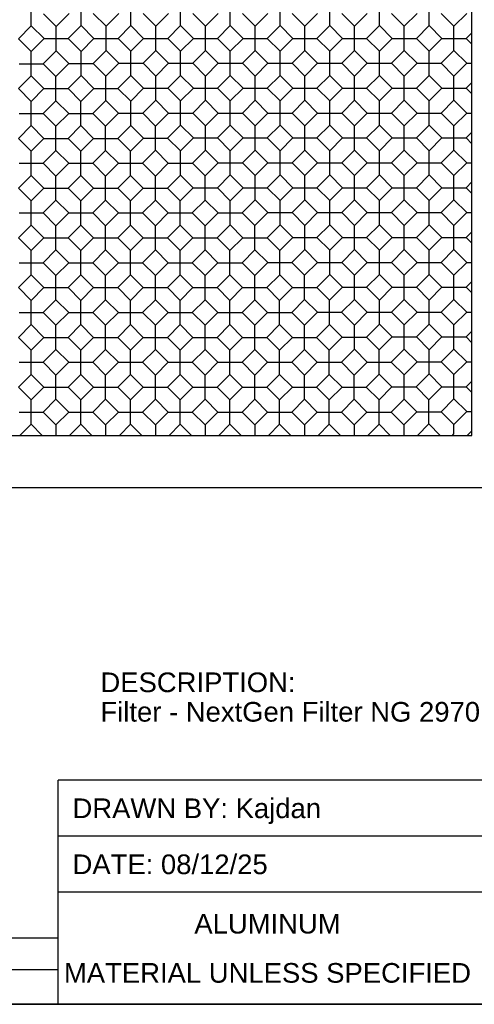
# Model space of a CAD drawing. Header units: inches. Extents: x 0 to 18.3, y 0 to 14.2.
# Tile 9 of 13: x 9.4 to 12.7, y 0 to 7.1. Entities that reach past the tile are written whole.
import ezdxf

# ---------------------------------------------------------------- set-up
doc = ezdxf.new("R2010")
doc.units = ezdxf.units.IN
doc.header["$LTSCALE"] = 1.008333
doc.header["$MEASUREMENT"] = 0
doc.layers.get('0').update_dxf_attribs({"linetype": 'CONTINUOUS'})
doc.styles.get("Standard").update_dxf_attribs({"font": 'arial.ttf'})

msp = doc.modelspace()

# ---------------------------------------------------------------- linework, layer by layer
at = {"color": 7, "linetype": 'Continuous'}
for p, q in [((12.6716, 4.0988), (12.6716, 11.9688)), ((9.4943, 7.0489), (9.4943, 7.2234)), ((9.8542, 7.0503), (9.8542, 7.2248)), ((10.2127, 7.0503), (10.2127, 7.2248)), ((10.5712, 7.0503), (10.5712, 7.2248)), ((10.9297, 7.0503), (10.9297, 7.2248)), ((11.2882, 7.0503), (11.2882, 7.2248)), ((11.6467, 7.0503), (11.6467, 7.2248)), ((12.0052, 7.0503), (12.0052, 7.2248)), ((12.3637, 7.0503), (12.3637, 7.2248)), ((9.6736, 7.0441), (9.5816, 7.1361)), ((9.6736, 7.0441), (9.767, 7.1375)), ((9.9415, 7.1375), (10.0335, 7.0455)), ((10.0335, 7.0455), (10.1255, 7.1375)), ((10.392, 7.0455), (10.3, 7.1375)), ((10.392, 7.0455), (10.484, 7.1375)), ((10.7505, 7.0455), (10.6585, 7.1375)), ((10.7505, 7.0455), (10.8425, 7.1375)), ((11.109, 7.0455), (11.017, 7.1375)), ((11.109, 7.0455), (11.201, 7.1375)), ((11.4675, 7.0455), (11.3755, 7.1375)), ((11.4675, 7.0455), (11.5595, 7.1375)), ((11.826, 7.0455), (11.734, 7.1375)), ((11.826, 7.0455), (11.918, 7.1375)), ((12.1845, 7.0455), (12.0925, 7.1375)), ((12.1845, 7.0455), (12.2765, 7.1375)), ((12.543, 7.0455), (12.451, 7.1375)), ((12.543, 7.0455), (12.635, 7.1375)), ((9.4943, 7.0489), (9.4008, 6.9554)), ((9.5863, 6.9569), (9.4943, 7.0489)), ((9.6736, 6.8696), (9.6736, 7.0441)), ((9.8542, 7.0503), (9.7608, 6.9569)), ((9.8542, 7.0503), (9.9462, 6.9583)), ((10.0335, 6.871), (10.0335, 7.0455)), ((10.2127, 7.0503), (10.1207, 6.9583)), ((10.2127, 7.0503), (10.3047, 6.9583)), ((10.392, 6.871), (10.392, 7.0455)), ((10.5712, 7.0503), (10.4792, 6.9583)), ((10.5712, 7.0503), (10.6632, 6.9583)), ((10.7505, 6.871), (10.7505, 7.0455)), ((10.9297, 7.0503), (10.8377, 6.9583)), ((10.9297, 7.0503), (11.0217, 6.9583)), ((11.109, 6.871), (11.109, 7.0455)), ((11.2882, 7.0503), (11.1962, 6.9583)), ((11.2882, 7.0503), (11.3802, 6.9583)), ((11.4675, 6.871), (11.4675, 7.0455)), ((11.6467, 7.0503), (11.5547, 6.9583)), ((11.6467, 7.0503), (11.7387, 6.9583)), ((11.826, 6.871), (11.826, 7.0455)), ((12.0052, 7.0503), (11.9132, 6.9583)), ((12.0052, 7.0503), (12.0972, 6.9583)), ((12.1845, 6.871), (12.1845, 7.0455)), ((12.3637, 7.0503), (12.2717, 6.9583)), ((12.3637, 7.0503), (12.4557, 6.9583)), ((12.543, 6.871), (12.543, 7.0455)), ((9.4928, 6.8634), (9.4008, 6.9554)), ((9.4928, 6.8634), (9.5863, 6.9569)), ((9.5863, 6.9569), (9.7608, 6.9569)), ((9.8528, 6.8649), (9.7608, 6.9569)), ((9.8528, 6.8649), (9.9462, 6.9583)), ((9.9462, 6.9583), (10.1207, 6.9583)), ((10.1207, 6.9583), (10.2127, 6.8663)), ((10.2127, 6.8663), (10.3047, 6.9583)), ((10.3047, 6.9583), (10.4792, 6.9583)), ((10.5712, 6.8663), (10.4792, 6.9583)), ((10.5712, 6.8663), (10.6632, 6.9583)), ((10.6632, 6.9583), (10.8377, 6.9583)), ((10.9297, 6.8663), (10.8377, 6.9583)), ((10.9297, 6.8663), (11.0217, 6.9583)), ((11.0217, 6.9583), (11.1962, 6.9583)), ((11.2882, 6.8663), (11.1962, 6.9583)), ((11.2882, 6.8663), (11.3802, 6.9583)), ((11.3802, 6.9583), (11.5547, 6.9583)), ((11.6467, 6.8663), (11.5547, 6.9583)), ((11.6467, 6.8663), (11.7387, 6.9583)), ((11.7387, 6.9583), (11.9132, 6.9583)), ((12.0052, 6.8663), (11.9132, 6.9583)), ((12.0052, 6.8663), (12.0972, 6.9583)), ((12.0972, 6.9583), (12.2717, 6.9583)), ((12.3637, 6.8663), (12.2717, 6.9583)), ((12.3637, 6.8663), (12.4557, 6.9583)), ((12.4557, 6.9583), (12.6302, 6.9583)), ((12.6716, 6.9996), (12.6302, 6.9583)), ((12.6716, 6.9169), (12.6302, 6.9583)), ((9.4928, 6.6889), (9.4928, 6.8634)), ((9.6736, 6.8696), (9.5801, 6.7761)), ((9.7656, 6.7776), (9.6736, 6.8696)), ((9.8528, 6.6904), (9.8528, 6.8649)), ((10.0335, 6.871), (9.9401, 6.7776)), ((10.0335, 6.871), (10.1255, 6.779)), ((10.2127, 6.6918), (10.2127, 6.8663)), ((10.392, 6.871), (10.3, 6.779)), ((10.392, 6.871), (10.484, 6.779)), ((10.5712, 6.6918), (10.5712, 6.8663)), ((10.7505, 6.871), (10.6585, 6.779)), ((10.7505, 6.871), (10.8425, 6.779)), ((10.9297, 6.6918), (10.9297, 6.8663)), ((11.109, 6.871), (11.017, 6.779)), ((11.109, 6.871), (11.201, 6.779)), ((11.2882, 6.6918), (11.2882, 6.8663)), ((11.4675, 6.871), (11.3755, 6.779)), ((11.4675, 6.871), (11.5595, 6.779)), ((11.6467, 6.6918), (11.6467, 6.8663)), ((11.826, 6.871), (11.734, 6.779)), ((11.826, 6.871), (11.918, 6.779)), ((12.0052, 6.6918), (12.0052, 6.8663)), ((12.1845, 6.871), (12.0925, 6.779)), ((12.1845, 6.871), (12.2765, 6.779)), ((12.3637, 6.6918), (12.3637, 6.8663)), ((12.543, 6.871), (12.451, 6.779)), ((12.543, 6.871), (12.635, 6.779)), ((9.4056, 6.7761), (9.5801, 6.7761)), ((9.6721, 6.6841), (9.5801, 6.7761)), ((9.6721, 6.6841), (9.7656, 6.7776)), ((9.7656, 6.7776), (9.9401, 6.7776)), ((10.0321, 6.6856), (9.9401, 6.7776)), ((10.0321, 6.6856), (10.1255, 6.779)), ((10.1255, 6.779), (10.3, 6.779)), ((10.392, 6.687), (10.3, 6.779)), ((10.392, 6.687), (10.484, 6.779)), ((10.484, 6.779), (10.6585, 6.779)), ((10.7505, 6.687), (10.6585, 6.779)), ((10.7505, 6.687), (10.8425, 6.779)), ((10.8425, 6.779), (11.017, 6.779)), ((11.109, 6.687), (11.017, 6.779)), ((11.109, 6.687), (11.201, 6.779)), ((11.201, 6.779), (11.3755, 6.779)), ((11.4675, 6.687), (11.3755, 6.779)), ((11.4675, 6.687), (11.5595, 6.779)), ((11.5595, 6.779), (11.734, 6.779)), ((11.826, 6.687), (11.734, 6.779)), ((11.826, 6.687), (11.918, 6.779)), ((11.918, 6.779), (12.0925, 6.779)), ((12.1845, 6.687), (12.0925, 6.779)), ((12.1845, 6.687), (12.2765, 6.779)), ((12.2765, 6.779), (12.451, 6.779)), ((12.543, 6.687), (12.451, 6.779)), ((12.543, 6.687), (12.635, 6.779)), ((12.635, 6.779), (12.6716, 6.779)), ((9.4928, 6.6889), (9.4008, 6.5969)), ((9.5848, 6.5969), (9.4928, 6.6889)), ((9.6721, 6.5096), (9.6721, 6.6841)), ((9.8528, 6.6904), (9.7593, 6.5969)), ((9.9448, 6.5984), (9.8528, 6.6904)), ((10.0321, 6.5111), (10.0321, 6.6856)), ((10.2127, 6.6918), (10.1193, 6.5984)), ((10.2127, 6.6918), (10.3047, 6.5998)), ((10.392, 6.5125), (10.392, 6.687)), ((10.5712, 6.6918), (10.4792, 6.5998)), ((10.5712, 6.6918), (10.6632, 6.5998)), ((10.7505, 6.5125), (10.7505, 6.687)), ((10.9297, 6.6918), (10.8377, 6.5998)), ((10.9297, 6.6918), (11.0217, 6.5998)), ((11.109, 6.5125), (11.109, 6.687)), ((11.2882, 6.6918), (11.1962, 6.5998)), ((11.2882, 6.6918), (11.3802, 6.5998)), ((11.4675, 6.5125), (11.4675, 6.687)), ((11.6467, 6.6918), (11.5547, 6.5998)), ((11.6467, 6.6918), (11.7387, 6.5998)), ((11.826, 6.5125), (11.826, 6.687)), ((12.0052, 6.6918), (11.9132, 6.5998)), ((12.0052, 6.6918), (12.0972, 6.5998)), ((12.1845, 6.5125), (12.1845, 6.687)), ((12.3637, 6.6918), (12.2717, 6.5998)), ((12.3637, 6.6918), (12.4557, 6.5998)), ((12.543, 6.5125), (12.543, 6.687)), ((9.4928, 6.5049), (9.4008, 6.5969)), ((9.5848, 6.5969), (9.4928, 6.5049)), ((9.5848, 6.5969), (9.7593, 6.5969)), ((9.8513, 6.5049), (9.7593, 6.5969)), ((9.8513, 6.5049), (9.9448, 6.5984)), ((9.9448, 6.5984), (10.1193, 6.5984)), ((10.2113, 6.5064), (10.1193, 6.5984)), ((10.2113, 6.5064), (10.3047, 6.5998)), ((10.3047, 6.5998), (10.4792, 6.5998)), ((10.5712, 6.5078), (10.4792, 6.5998)), ((10.5712, 6.5078), (10.6632, 6.5998)), ((10.6632, 6.5998), (10.8377, 6.5998)), ((10.9297, 6.5078), (10.8377, 6.5998)), ((10.9297, 6.5078), (11.0217, 6.5998)), ((11.0217, 6.5998), (11.1962, 6.5998)), ((11.2882, 6.5078), (11.1962, 6.5998)), ((11.2882, 6.5078), (11.3802, 6.5998)), ((11.3802, 6.5998), (11.5547, 6.5998)), ((11.6467, 6.5078), (11.5547, 6.5998)), ((11.6467, 6.5078), (11.7387, 6.5998)), ((11.7387, 6.5998), (11.9132, 6.5998)), ((12.0052, 6.5078), (11.9132, 6.5998)), ((12.0052, 6.5078), (12.0972, 6.5998)), ((12.0972, 6.5998), (12.2717, 6.5998)), ((12.3637, 6.5078), (12.2717, 6.5998)), ((12.3637, 6.5078), (12.4557, 6.5998)), ((12.4557, 6.5998), (12.6302, 6.5998)), ((12.6716, 6.6411), (12.6302, 6.5998)), ((12.6716, 6.5584), (12.6302, 6.5998)), ((9.4928, 6.3304), (9.4928, 6.5049)), ((9.6721, 6.5096), (9.5801, 6.4176)), ((9.7641, 6.4176), (9.6721, 6.5096)), ((9.8513, 6.3304), (9.8513, 6.5049)), ((10.0321, 6.5111), (9.9386, 6.4176)), ((10.1241, 6.4191), (10.0321, 6.5111)), ((10.2113, 6.3319), (10.2113, 6.5064)), ((10.392, 6.5125), (10.2986, 6.4191)), ((10.392, 6.5125), (10.484, 6.4205)), ((10.5712, 6.3333), (10.5712, 6.5078)), ((10.7505, 6.5125), (10.6585, 6.4205)), ((10.7505, 6.5125), (10.8425, 6.4205)), ((10.9297, 6.3333), (10.9297, 6.5078)), ((11.109, 6.5125), (11.017, 6.4205)), ((11.109, 6.5125), (11.201, 6.4205)), ((11.2882, 6.3333), (11.2882, 6.5078)), ((11.4675, 6.5125), (11.3755, 6.4205)), ((11.4675, 6.5125), (11.5595, 6.4205)), ((11.6467, 6.3333), (11.6467, 6.5078)), ((11.826, 6.5125), (11.734, 6.4205)), ((11.826, 6.5125), (11.918, 6.4205)), ((12.0052, 6.3333), (12.0052, 6.5078)), ((12.1845, 6.5125), (12.0925, 6.4205)), ((12.1845, 6.5125), (12.2765, 6.4205)), ((12.3637, 6.3333), (12.3637, 6.5078)), ((12.543, 6.5125), (12.451, 6.4205)), ((12.543, 6.5125), (12.635, 6.4205)), ((9.4056, 6.4176), (9.5801, 6.4176)), ((9.6721, 6.3256), (9.5801, 6.4176)), ((9.7641, 6.4176), (9.6721, 6.3256)), ((9.7641, 6.4176), (9.9386, 6.4176)), ((10.0306, 6.3256), (9.9386, 6.4176)), ((10.0306, 6.3256), (10.1241, 6.4191)), ((10.1241, 6.4191), (10.2986, 6.4191)), ((10.3906, 6.3271), (10.2986, 6.4191)), ((10.3906, 6.3271), (10.484, 6.4205)), ((10.484, 6.4205), (10.6585, 6.4205)), ((10.7505, 6.3285), (10.6585, 6.4205)), ((10.7505, 6.3285), (10.8425, 6.4205)), ((10.8425, 6.4205), (11.017, 6.4205)), ((11.109, 6.3285), (11.017, 6.4205)), ((11.109, 6.3285), (11.201, 6.4205)), ((11.201, 6.4205), (11.3755, 6.4205)), ((11.4675, 6.3285), (11.3755, 6.4205)), ((11.4675, 6.3285), (11.5595, 6.4205)), ((11.5595, 6.4205), (11.734, 6.4205)), ((11.826, 6.3285), (11.734, 6.4205)), ((11.826, 6.3285), (11.918, 6.4205)), ((11.918, 6.4205), (12.0925, 6.4205)), ((12.1845, 6.3285), (12.0925, 6.4205)), ((12.1845, 6.3285), (12.2765, 6.4205)), ((12.2765, 6.4205), (12.451, 6.4205)), ((12.543, 6.3285), (12.451, 6.4205)), ((12.543, 6.3285), (12.635, 6.4205)), ((12.635, 6.4205), (12.6716, 6.4205)), ((9.4928, 6.3304), (9.4008, 6.2384)), ((9.5848, 6.2384), (9.4928, 6.3304)), ((9.6721, 6.1511), (9.6721, 6.3256)), ((9.8513, 6.3304), (9.7593, 6.2384)), ((9.9433, 6.2384), (9.8513, 6.3304)), ((10.0306, 6.1511), (10.0306, 6.3256)), ((10.2113, 6.3319), (10.1178, 6.2384)), ((10.3033, 6.2399), (10.2113, 6.3319)), ((10.3906, 6.1526), (10.3906, 6.3271)), ((10.5712, 6.3333), (10.4778, 6.2399)), ((10.5712, 6.3333), (10.6632, 6.2413)), ((10.7505, 6.154), (10.7505, 6.3285)), ((10.9297, 6.3333), (10.8377, 6.2413)), ((10.9297, 6.3333), (11.0217, 6.2413)), ((11.109, 6.154), (11.109, 6.3285)), ((11.2882, 6.3333), (11.1962, 6.2413)), ((11.2882, 6.3333), (11.3802, 6.2413)), ((11.4675, 6.154), (11.4675, 6.3285)), ((11.6467, 6.3333), (11.5547, 6.2413)), ((11.6467, 6.3333), (11.7387, 6.2413)), ((11.826, 6.154), (11.826, 6.3285)), ((12.0052, 6.3333), (11.9132, 6.2413)), ((12.0052, 6.3333), (12.0972, 6.2413)), ((12.1845, 6.154), (12.1845, 6.3285)), ((12.3637, 6.3333), (12.2717, 6.2413)), ((12.3637, 6.3333), (12.4557, 6.2413)), ((12.543, 6.154), (12.543, 6.3285)), ((12.6716, 6.2826), (12.6302, 6.2413)), ((9.4928, 6.1464), (9.4008, 6.2384)), ((9.5848, 6.2384), (9.4928, 6.1464)), ((9.5848, 6.2384), (9.7593, 6.2384)), ((9.8513, 6.1464), (9.7593, 6.2384)), ((9.9433, 6.2384), (9.8513, 6.1464)), ((9.9433, 6.2384), (10.1178, 6.2384)), ((10.2098, 6.1464), (10.1178, 6.2384)), ((10.2098, 6.1464), (10.3033, 6.2399)), ((10.3033, 6.2399), (10.4778, 6.2399)), ((10.5698, 6.1478), (10.4778, 6.2399)), ((10.5698, 6.1478), (10.6632, 6.2413)), ((10.6632, 6.2413), (10.8377, 6.2413)), ((10.9297, 6.1493), (10.8377, 6.2413)), ((10.9297, 6.1493), (11.0217, 6.2413)), ((11.0217, 6.2413), (11.1962, 6.2413)), ((11.2882, 6.1493), (11.1962, 6.2413)), ((11.2882, 6.1493), (11.3802, 6.2413)), ((11.3802, 6.2413), (11.5547, 6.2413)), ((11.6467, 6.1493), (11.5547, 6.2413)), ((11.6467, 6.1493), (11.7387, 6.2413)), ((11.7387, 6.2413), (11.9132, 6.2413)), ((12.0052, 6.1493), (11.9132, 6.2413)), ((12.0052, 6.1493), (12.0972, 6.2413)), ((12.0972, 6.2413), (12.2717, 6.2413)), ((12.3637, 6.1493), (12.2717, 6.2413)), ((12.3637, 6.1493), (12.4557, 6.2413)), ((12.4557, 6.2413), (12.6302, 6.2413)), ((12.6716, 6.1999), (12.6302, 6.2413)), ((9.4928, 5.9719), (9.4928, 6.1464)), ((9.6721, 6.1511), (9.5801, 6.0591)), ((9.7641, 6.0591), (9.6721, 6.1511)), ((9.8513, 5.9719), (9.8513, 6.1464)), ((10.0306, 6.1511), (9.9386, 6.0591)), ((10.1226, 6.0591), (10.0306, 6.1511)), ((10.2098, 5.9719), (10.2098, 6.1464)), ((10.3906, 6.1526), (10.2971, 6.0591)), ((10.4826, 6.0606), (10.3906, 6.1526)), ((10.5698, 5.9734), (10.5698, 6.1478)), ((10.7505, 6.154), (10.6571, 6.0606)), ((10.7505, 6.154), (10.8425, 6.062)), ((10.9297, 5.9748), (10.9297, 6.1493)), ((11.109, 6.154), (11.017, 6.062)), ((11.109, 6.154), (11.201, 6.062)), ((11.2882, 5.9748), (11.2882, 6.1493)), ((11.4675, 6.154), (11.3755, 6.062)), ((11.4675, 6.154), (11.5595, 6.062)), ((11.6467, 5.9748), (11.6467, 6.1493)), ((11.826, 6.154), (11.734, 6.062)), ((11.826, 6.154), (11.918, 6.062)), ((12.0052, 5.9748), (12.0052, 6.1493)), ((12.1845, 6.154), (12.0925, 6.062)), ((12.1845, 6.154), (12.2765, 6.062)), ((12.3637, 5.9748), (12.3637, 6.1493)), ((12.543, 6.154), (12.451, 6.062)), ((12.543, 6.154), (12.635, 6.062)), ((9.4056, 6.0591), (9.5801, 6.0591)), ((9.6721, 5.9671), (9.5801, 6.0591)), ((9.7641, 6.0591), (9.6721, 5.9671)), ((9.7641, 6.0591), (9.9386, 6.0591)), ((10.0306, 5.9671), (9.9386, 6.0591)), ((10.1226, 6.0591), (10.0306, 5.9671)), ((10.1226, 6.0591), (10.2971, 6.0591)), ((10.3891, 5.9671), (10.2971, 6.0591)), ((10.3891, 5.9671), (10.4826, 6.0606)), ((10.4826, 6.0606), (10.6571, 6.0606)), ((10.7491, 5.9686), (10.6571, 6.0606)), ((10.7491, 5.9686), (10.8425, 6.062)), ((10.8425, 6.062), (11.017, 6.062)), ((11.109, 5.97), (11.017, 6.062)), ((11.109, 5.97), (11.201, 6.062)), ((11.201, 6.062), (11.3755, 6.062)), ((11.4675, 5.97), (11.3755, 6.062)), ((11.4675, 5.97), (11.5595, 6.062)), ((11.5595, 6.062), (11.734, 6.062)), ((11.826, 5.97), (11.734, 6.062)), ((11.826, 5.97), (11.918, 6.062)), ((11.918, 6.062), (12.0925, 6.062)), ((12.1845, 5.97), (12.0925, 6.062)), ((12.1845, 5.97), (12.2765, 6.062)), ((12.2765, 6.062), (12.451, 6.062)), ((12.543, 5.97), (12.451, 6.062)), ((12.543, 5.97), (12.635, 6.062)), ((12.635, 6.062), (12.6716, 6.062)), ((9.4928, 5.9719), (9.4008, 5.8799)), ((9.5848, 5.8799), (9.4928, 5.9719)), ((9.6721, 5.7926), (9.6721, 5.9671)), ((9.8513, 5.9719), (9.7593, 5.8799)), ((9.9433, 5.8799), (9.8513, 5.9719)), ((10.0306, 5.7926), (10.0306, 5.9671)), ((10.2098, 5.9719), (10.1178, 5.8799)), ((10.3018, 5.8799), (10.2098, 5.9719)), ((10.3891, 5.7926), (10.3891, 5.9671)), ((10.5698, 5.9734), (10.4763, 5.8799)), ((10.6618, 5.8813), (10.5698, 5.9734)), ((10.7491, 5.7941), (10.7491, 5.9686)), ((10.9297, 5.9748), (10.8363, 5.8813)), ((10.9297, 5.9748), (11.0217, 5.8828)), ((11.109, 5.7955), (11.109, 5.97)), ((11.2882, 5.9748), (11.1962, 5.8828)), ((11.2882, 5.9748), (11.3802, 5.8828)), ((11.4675, 5.7955), (11.4675, 5.97)), ((11.6467, 5.9748), (11.5547, 5.8828)), ((11.6467, 5.9748), (11.7387, 5.8828)), ((11.826, 5.7955), (11.826, 5.97)), ((12.0052, 5.9748), (11.9132, 5.8828)), ((12.0052, 5.9748), (12.0972, 5.8828)), ((12.1845, 5.7955), (12.1845, 5.97)), ((12.3637, 5.9748), (12.2717, 5.8828)), ((12.3637, 5.9748), (12.4557, 5.8828)), ((12.543, 5.7955), (12.543, 5.97)), ((12.6716, 5.9241), (12.6302, 5.8828)), ((9.4928, 5.7879), (9.4008, 5.8799)), ((9.5848, 5.8799), (9.4928, 5.7879)), ((9.5848, 5.8799), (9.7593, 5.8799)), ((9.8513, 5.7879), (9.7593, 5.8799)), ((9.9433, 5.8799), (9.8513, 5.7879)), ((9.9433, 5.8799), (10.1178, 5.8799)), ((10.2098, 5.7879), (10.1178, 5.8799)), ((10.3018, 5.8799), (10.2098, 5.7879)), ((10.3018, 5.8799), (10.4763, 5.8799)), ((10.5683, 5.7879), (10.4763, 5.8799)), ((10.5683, 5.7879), (10.6618, 5.8813)), ((10.6618, 5.8813), (10.8363, 5.8813)), ((10.9283, 5.7893), (10.8363, 5.8813)), ((10.9283, 5.7893), (11.0217, 5.8828)), ((11.0217, 5.8828), (11.1962, 5.8828)), ((11.2882, 5.7908), (11.1962, 5.8828)), ((11.2882, 5.7908), (11.3802, 5.8828)), ((11.3802, 5.8828), (11.5547, 5.8828)), ((11.6467, 5.7908), (11.5547, 5.8828)), ((11.6467, 5.7908), (11.7387, 5.8828)), ((11.7387, 5.8828), (11.9132, 5.8828)), ((12.0052, 5.7908), (11.9132, 5.8828)), ((12.0052, 5.7908), (12.0972, 5.8828)), ((12.0972, 5.8828), (12.2717, 5.8828)), ((12.3637, 5.7908), (12.2717, 5.8828)), ((12.3637, 5.7908), (12.4557, 5.8828)), ((12.4557, 5.8828), (12.6302, 5.8828)), ((12.6716, 5.8414), (12.6302, 5.8828)), ((9.4928, 5.6134), (9.4928, 5.7879)), ((9.6721, 5.7926), (9.5801, 5.7006)), ((9.7641, 5.7006), (9.6721, 5.7926)), ((9.8513, 5.6134), (9.8513, 5.7879)), ((10.0306, 5.7926), (9.9386, 5.7006)), ((10.1226, 5.7006), (10.0306, 5.7926)), ((10.2098, 5.6134), (10.2098, 5.7879)), ((10.3891, 5.7926), (10.2971, 5.7006)), ((10.4811, 5.7006), (10.3891, 5.7926)), ((10.5683, 5.6134), (10.5683, 5.7879)), ((10.7491, 5.7941), (10.6556, 5.7006)), ((10.8411, 5.7021), (10.7491, 5.7941)), ((10.9283, 5.6148), (10.9283, 5.7893)), ((11.109, 5.7955), (11.0156, 5.7021)), ((11.109, 5.7955), (11.201, 5.7035)), ((11.2882, 5.6163), (11.2882, 5.7908)), ((11.4675, 5.7955), (11.3755, 5.7035)), ((11.4675, 5.7955), (11.5595, 5.7035)), ((11.6467, 5.6163), (11.6467, 5.7908)), ((11.826, 5.7955), (11.734, 5.7035)), ((11.826, 5.7955), (11.918, 5.7035)), ((12.0052, 5.6163), (12.0052, 5.7908)), ((12.1845, 5.7955), (12.0925, 5.7035)), ((12.1845, 5.7955), (12.2765, 5.7035)), ((12.3637, 5.6163), (12.3637, 5.7908)), ((12.543, 5.7955), (12.451, 5.7035)), ((12.543, 5.7955), (12.635, 5.7035)), ((9.4056, 5.7006), (9.5801, 5.7006)), ((9.6721, 5.6086), (9.5801, 5.7006)), ((9.7641, 5.7006), (9.6721, 5.6086)), ((9.7641, 5.7006), (9.9386, 5.7006)), ((10.0306, 5.6086), (9.9386, 5.7006)), ((10.1226, 5.7006), (10.0306, 5.6086)), ((10.1226, 5.7006), (10.2971, 5.7006)), ((10.3891, 5.6086), (10.2971, 5.7006)), ((10.4811, 5.7006), (10.3891, 5.6086)), ((10.4811, 5.7006), (10.6556, 5.7006)), ((10.7476, 5.6086), (10.6556, 5.7006)), ((10.7476, 5.6086), (10.8411, 5.7021)), ((10.8411, 5.7021), (11.0156, 5.7021)), ((11.1076, 5.6101), (11.0156, 5.7021)), ((11.1076, 5.6101), (11.201, 5.7035)), ((11.201, 5.7035), (11.3755, 5.7035)), ((11.4675, 5.6115), (11.3755, 5.7035)), ((11.4675, 5.6115), (11.5595, 5.7035)), ((11.5595, 5.7035), (11.734, 5.7035)), ((11.826, 5.6115), (11.734, 5.7035)), ((11.826, 5.6115), (11.918, 5.7035)), ((11.918, 5.7035), (12.0925, 5.7035)), ((12.1845, 5.6115), (12.0925, 5.7035)), ((12.1845, 5.6115), (12.2765, 5.7035)), ((12.2765, 5.7035), (12.451, 5.7035)), ((12.543, 5.6115), (12.451, 5.7035)), ((12.543, 5.6115), (12.635, 5.7035)), ((12.635, 5.7035), (12.6716, 5.7035)), ((9.4928, 5.6134), (9.4008, 5.5214)), ((9.5848, 5.5214), (9.4928, 5.6134)), ((9.6721, 5.4341), (9.6721, 5.6086)), ((9.8513, 5.6134), (9.7593, 5.5214)), ((9.9433, 5.5214), (9.8513, 5.6134)), ((10.0306, 5.4341), (10.0306, 5.6086)), ((10.2098, 5.6134), (10.1178, 5.5214)), ((10.3018, 5.5214), (10.2098, 5.6134)), ((10.3891, 5.4341), (10.3891, 5.6086)), ((10.5683, 5.6134), (10.4763, 5.5214)), ((10.6603, 5.5214), (10.5683, 5.6134)), ((10.7476, 5.4341), (10.7476, 5.6086)), ((10.9283, 5.6148), (10.8348, 5.5214)), ((11.0203, 5.5228), (10.9283, 5.6148)), ((11.1076, 5.4356), (11.1076, 5.6101)), ((11.2882, 5.6163), (11.1948, 5.5228)), ((11.2882, 5.6163), (11.3802, 5.5243)), ((11.4675, 5.437), (11.4675, 5.6115)), ((11.6467, 5.6163), (11.5547, 5.5243)), ((11.6467, 5.6163), (11.7387, 5.5243)), ((11.826, 5.437), (11.826, 5.6115)), ((12.0052, 5.6163), (11.9132, 5.5243)), ((12.0052, 5.6163), (12.0972, 5.5243)), ((12.1845, 5.437), (12.1845, 5.6115)), ((12.3637, 5.6163), (12.2717, 5.5243)), ((12.3637, 5.6163), (12.4557, 5.5243)), ((12.543, 5.437), (12.543, 5.6115)), ((12.6716, 5.5656), (12.6302, 5.5243)), ((9.4928, 5.4294), (9.4008, 5.5214)), ((9.5848, 5.5214), (9.4928, 5.4294)), ((9.5848, 5.5214), (9.7593, 5.5214)), ((9.8513, 5.4294), (9.7593, 5.5214)), ((9.9433, 5.5214), (9.8513, 5.4294)), ((9.9433, 5.5214), (10.1178, 5.5214)), ((10.2098, 5.4294), (10.1178, 5.5214)), ((10.3018, 5.5214), (10.2098, 5.4294)), ((10.3018, 5.5214), (10.4763, 5.5214)), ((10.5683, 5.4294), (10.4763, 5.5214)), ((10.6603, 5.5214), (10.5683, 5.4294)), ((10.6603, 5.5214), (10.8348, 5.5214)), ((10.9268, 5.4294), (10.8348, 5.5214)), ((10.9268, 5.4294), (11.0203, 5.5228)), ((11.0203, 5.5228), (11.1948, 5.5228)), ((11.2868, 5.4308), (11.1948, 5.5228)), ((11.2868, 5.4308), (11.3802, 5.5243)), ((11.3802, 5.5243), (11.5547, 5.5243)), ((11.6467, 5.4323), (11.5547, 5.5243)), ((11.6467, 5.4323), (11.7387, 5.5243)), ((11.7387, 5.5243), (11.9132, 5.5243)), ((12.0052, 5.4323), (11.9132, 5.5243)), ((12.0052, 5.4323), (12.0972, 5.5243)), ((12.0972, 5.5243), (12.2717, 5.5243)), ((12.3637, 5.4323), (12.2717, 5.5243)), ((12.3637, 5.4323), (12.4557, 5.5243)), ((12.4557, 5.5243), (12.6302, 5.5243)), ((12.6716, 5.4829), (12.6302, 5.5243)), ((9.4928, 5.2549), (9.4928, 5.4294)), ((9.6721, 5.4341), (9.5801, 5.3421)), ((9.7641, 5.3421), (9.6721, 5.4341)), ((9.8513, 5.2549), (9.8513, 5.4294)), ((10.0306, 5.4341), (9.9386, 5.3421)), ((10.1226, 5.3421), (10.0306, 5.4341)), ((10.2098, 5.2549), (10.2098, 5.4294)), ((10.3891, 5.4341), (10.2971, 5.3421)), ((10.4811, 5.3421), (10.3891, 5.4341)), ((10.5683, 5.2549), (10.5683, 5.4294)), ((10.7476, 5.4341), (10.6556, 5.3421)), ((10.8396, 5.3421), (10.7476, 5.4341)), ((10.9268, 5.2549), (10.9268, 5.4294)), ((11.1076, 5.4356), (11.0141, 5.3421)), ((11.1996, 5.3436), (11.1076, 5.4356)), ((11.2868, 5.2563), (11.2868, 5.4308)), ((11.4675, 5.437), (11.3741, 5.3436)), ((11.4675, 5.437), (11.5595, 5.345)), ((11.6467, 5.2578), (11.6467, 5.4323)), ((11.826, 5.437), (11.734, 5.345)), ((11.826, 5.437), (11.918, 5.345)), ((12.0052, 5.2578), (12.0052, 5.4323)), ((12.1845, 5.437), (12.0925, 5.345)), ((12.1845, 5.437), (12.2765, 5.345)), ((12.3637, 5.2578), (12.3637, 5.4323)), ((12.543, 5.437), (12.451, 5.345)), ((12.543, 5.437), (12.635, 5.345)), ((9.4056, 5.3421), (9.5801, 5.3421)), ((9.6721, 5.2501), (9.5801, 5.3421)), ((9.7641, 5.3421), (9.6721, 5.2501)), ((9.7641, 5.3421), (9.9386, 5.3421)), ((10.0306, 5.2501), (9.9386, 5.3421)), ((10.1226, 5.3421), (10.0306, 5.2501)), ((10.1226, 5.3421), (10.2971, 5.3421)), ((10.3891, 5.2501), (10.2971, 5.3421)), ((10.4811, 5.3421), (10.3891, 5.2501)), ((10.4811, 5.3421), (10.6556, 5.3421)), ((10.7476, 5.2501), (10.6556, 5.3421)), ((10.8396, 5.3421), (10.7476, 5.2501)), ((10.8396, 5.3421), (11.0141, 5.3421)), ((11.1061, 5.2501), (11.0141, 5.3421)), ((11.1061, 5.2501), (11.1996, 5.3436)), ((11.1996, 5.3436), (11.3741, 5.3436)), ((11.4661, 5.2516), (11.3741, 5.3436)), ((11.4661, 5.2516), (11.5595, 5.345)), ((11.5595, 5.345), (11.734, 5.345)), ((11.826, 5.253), (11.734, 5.345)), ((11.826, 5.253), (11.918, 5.345)), ((11.918, 5.345), (12.0925, 5.345)), ((12.1845, 5.253), (12.0925, 5.345)), ((12.1845, 5.253), (12.2765, 5.345)), ((12.2765, 5.345), (12.451, 5.345)), ((12.543, 5.253), (12.451, 5.345)), ((12.543, 5.253), (12.635, 5.345)), ((12.635, 5.345), (12.6716, 5.345)), ((9.4928, 5.2549), (9.4008, 5.1629)), ((9.5848, 5.1629), (9.4928, 5.2549)), ((9.6721, 5.0756), (9.6721, 5.2501)), ((9.8513, 5.2549), (9.7593, 5.1629)), ((9.9433, 5.1629), (9.8513, 5.2549)), ((10.0306, 5.0756), (10.0306, 5.2501)), ((10.2098, 5.2549), (10.1178, 5.1629)), ((10.3018, 5.1629), (10.2098, 5.2549)), ((10.3891, 5.0756), (10.3891, 5.2501)), ((10.5683, 5.2549), (10.4763, 5.1629)), ((10.6603, 5.1629), (10.5683, 5.2549)), ((10.7476, 5.0756), (10.7476, 5.2501)), ((10.9268, 5.2549), (10.8348, 5.1629)), ((11.0188, 5.1629), (10.9268, 5.2549)), ((11.1061, 5.0756), (11.1061, 5.2501)), ((11.2868, 5.2563), (11.1933, 5.1629)), ((11.3788, 5.1643), (11.2868, 5.2563)), ((11.4661, 5.0771), (11.4661, 5.2516)), ((11.6467, 5.2578), (11.5533, 5.1643)), ((11.6467, 5.2578), (11.7387, 5.1658)), ((11.826, 5.0785), (11.826, 5.253)), ((12.0052, 5.2578), (11.9132, 5.1658)), ((12.0052, 5.2578), (12.0972, 5.1658)), ((12.1845, 5.0785), (12.1845, 5.253)), ((12.3637, 5.2578), (12.2717, 5.1658)), ((12.3637, 5.2578), (12.4557, 5.1658)), ((12.543, 5.0785), (12.543, 5.253)), ((12.6716, 5.2071), (12.6302, 5.1658)), ((9.4928, 5.0709), (9.4008, 5.1629)), ((9.5848, 5.1629), (9.4928, 5.0709)), ((9.5848, 5.1629), (9.7593, 5.1629)), ((9.8513, 5.0709), (9.7593, 5.1629)), ((9.9433, 5.1629), (9.8513, 5.0709)), ((9.9433, 5.1629), (10.1178, 5.1629)), ((10.2098, 5.0709), (10.1178, 5.1629)), ((10.3018, 5.1629), (10.2098, 5.0709)), ((10.3018, 5.1629), (10.4763, 5.1629)), ((10.5683, 5.0709), (10.4763, 5.1629)), ((10.6603, 5.1629), (10.5683, 5.0709)), ((10.6603, 5.1629), (10.8348, 5.1629)), ((10.9268, 5.0709), (10.8348, 5.1629)), ((11.0188, 5.1629), (10.9268, 5.0709)), ((11.0188, 5.1629), (11.1933, 5.1629)), ((11.2853, 5.0709), (11.1933, 5.1629)), ((11.2853, 5.0709), (11.3788, 5.1643)), ((11.3788, 5.1643), (11.5533, 5.1643)), ((11.6453, 5.0723), (11.5533, 5.1643)), ((11.6453, 5.0723), (11.7387, 5.1658)), ((11.7387, 5.1658), (11.9132, 5.1658)), ((12.0052, 5.0738), (11.9132, 5.1658)), ((12.0052, 5.0738), (12.0972, 5.1658)), ((12.0972, 5.1658), (12.2717, 5.1658)), ((12.3637, 5.0738), (12.2717, 5.1658)), ((12.3637, 5.0738), (12.4557, 5.1658)), ((12.4557, 5.1658), (12.6302, 5.1658)), ((12.6716, 5.1244), (12.6302, 5.1658)), ((9.4928, 4.8964), (9.4928, 5.0709)), ((9.6721, 5.0756), (9.5801, 4.9836)), ((9.7641, 4.9836), (9.6721, 5.0756)), ((9.8513, 4.8964), (9.8513, 5.0709)), ((10.0306, 5.0756), (9.9386, 4.9836)), ((10.1226, 4.9836), (10.0306, 5.0756)), ((10.2098, 4.8964), (10.2098, 5.0709)), ((10.3891, 5.0756), (10.2971, 4.9836)), ((10.4811, 4.9836), (10.3891, 5.0756)), ((10.5683, 4.8964), (10.5683, 5.0709)), ((10.7476, 5.0756), (10.6556, 4.9836)), ((10.8396, 4.9836), (10.7476, 5.0756)), ((10.9268, 4.8964), (10.9268, 5.0709)), ((11.1061, 5.0756), (11.0141, 4.9836)), ((11.1981, 4.9836), (11.1061, 5.0756)), ((11.2853, 4.8964), (11.2853, 5.0709)), ((11.4661, 5.0771), (11.3726, 4.9836)), ((11.5581, 4.9851), (11.4661, 5.0771)), ((11.6453, 4.8978), (11.6453, 5.0723)), ((11.826, 5.0785), (11.7326, 4.9851)), ((11.826, 5.0785), (11.918, 4.9865)), ((12.0052, 4.8993), (12.0052, 5.0738)), ((12.1845, 5.0785), (12.0925, 4.9865)), ((12.1845, 5.0785), (12.2765, 4.9865)), ((12.3637, 4.8993), (12.3637, 5.0738)), ((12.543, 5.0785), (12.451, 4.9865)), ((12.543, 5.0785), (12.635, 4.9865)), ((9.4056, 4.9836), (9.5801, 4.9836)), ((9.6721, 4.8916), (9.5801, 4.9836)), ((9.7641, 4.9836), (9.6721, 4.8916)), ((9.7641, 4.9836), (9.9386, 4.9836)), ((10.0306, 4.8916), (9.9386, 4.9836)), ((10.1226, 4.9836), (10.0306, 4.8916)), ((10.1226, 4.9836), (10.2971, 4.9836)), ((10.3891, 4.8916), (10.2971, 4.9836)), ((10.4811, 4.9836), (10.3891, 4.8916)), ((10.4811, 4.9836), (10.6556, 4.9836)), ((10.7476, 4.8916), (10.6556, 4.9836)), ((10.8396, 4.9836), (10.7476, 4.8916)), ((10.8396, 4.9836), (11.0141, 4.9836)), ((11.1061, 4.8916), (11.0141, 4.9836)), ((11.1981, 4.9836), (11.1061, 4.8916)), ((11.1981, 4.9836), (11.3726, 4.9836)), ((11.4646, 4.8916), (11.3726, 4.9836)), ((11.4646, 4.8916), (11.5581, 4.9851)), ((11.5581, 4.9851), (11.7326, 4.9851)), ((11.8246, 4.8931), (11.7326, 4.9851)), ((11.8246, 4.8931), (11.918, 4.9865)), ((11.918, 4.9865), (12.0925, 4.9865)), ((12.1845, 4.8945), (12.0925, 4.9865)), ((12.1845, 4.8945), (12.2765, 4.9865)), ((12.2765, 4.9865), (12.451, 4.9865)), ((12.543, 4.8945), (12.451, 4.9865)), ((12.543, 4.8945), (12.635, 4.9865)), ((12.635, 4.9865), (12.6716, 4.9865)), ((9.4928, 4.8964), (9.4008, 4.8044)), ((9.5848, 4.8044), (9.4928, 4.8964)), ((9.8513, 4.8964), (9.7593, 4.8044)), ((9.9433, 4.8044), (9.8513, 4.8964)), ((10.2098, 4.8964), (10.1178, 4.8044)), ((10.3018, 4.8044), (10.2098, 4.8964)), ((10.5683, 4.8964), (10.4763, 4.8044)), ((10.6603, 4.8044), (10.5683, 4.8964)), ((10.9268, 4.8964), (10.8348, 4.8044)), ((11.0188, 4.8044), (10.9268, 4.8964)), ((11.2853, 4.8964), (11.1933, 4.8044)), ((11.3774, 4.8044), (11.2853, 4.8964)), ((11.6453, 4.8978), (11.5519, 4.8044)), ((11.7373, 4.8058), (11.6453, 4.8978)), ((12.0052, 4.8993), (11.9118, 4.8058)), ((12.0052, 4.8993), (12.0972, 4.8073)), ((12.1845, 4.72), (12.1845, 4.8945)), ((12.3637, 4.8993), (12.2717, 4.8073)), ((12.3637, 4.8993), (12.4557, 4.8073)), ((12.543, 4.72), (12.543, 4.8945)), ((9.6721, 4.7171), (9.6721, 4.8916)), ((10.0306, 4.7171), (10.0306, 4.8916)), ((10.3891, 4.7171), (10.3891, 4.8916)), ((10.7476, 4.7171), (10.7476, 4.8916)), ((11.1061, 4.7171), (11.1061, 4.8916)), ((11.4646, 4.7171), (11.4646, 4.8916)), ((11.8246, 4.7186), (11.8246, 4.8931)), ((12.6716, 4.8486), (12.6302, 4.8073)), ((9.4928, 4.7124), (9.4008, 4.8044)), ((9.5848, 4.8044), (9.4928, 4.7124)), ((9.5848, 4.8044), (9.7593, 4.8044)), ((9.8513, 4.7124), (9.7593, 4.8044)), ((9.9433, 4.8044), (9.8513, 4.7124)), ((9.9433, 4.8044), (10.1178, 4.8044)), ((10.2098, 4.7124), (10.1178, 4.8044)), ((10.3018, 4.8044), (10.2098, 4.7124)), ((10.3018, 4.8044), (10.4763, 4.8044)), ((10.5683, 4.7124), (10.4763, 4.8044)), ((10.6603, 4.8044), (10.5683, 4.7124)), ((10.6603, 4.8044), (10.8348, 4.8044)), ((10.9268, 4.7124), (10.8348, 4.8044)), ((11.0188, 4.8044), (10.9268, 4.7124)), ((11.0188, 4.8044), (11.1933, 4.8044)), ((11.2853, 4.7124), (11.1933, 4.8044)), ((11.3774, 4.8044), (11.2853, 4.7124)), ((11.3774, 4.8044), (11.5519, 4.8044)), ((11.6439, 4.7124), (11.5519, 4.8044)), ((11.6439, 4.7124), (11.7373, 4.8058)), ((11.7373, 4.8058), (11.9118, 4.8058)), ((12.0038, 4.7138), (11.9118, 4.8058)), ((12.0038, 4.7138), (12.0972, 4.8073)), ((12.0972, 4.8073), (12.2717, 4.8073)), ((12.3637, 4.7153), (12.2717, 4.8073)), ((12.3637, 4.7153), (12.4557, 4.8073)), ((12.4557, 4.8073), (12.6302, 4.8073)), ((12.6716, 4.7659), (12.6302, 4.8073)), ((9.4928, 4.5379), (9.4928, 4.7124)), ((9.6721, 4.7171), (9.5801, 4.6251)), ((9.7641, 4.6251), (9.6721, 4.7171)), ((9.8513, 4.5379), (9.8513, 4.7124)), ((10.0306, 4.7171), (9.9386, 4.6251)), ((10.1226, 4.6251), (10.0306, 4.7171)), ((10.2098, 4.5379), (10.2098, 4.7124)), ((10.3891, 4.7171), (10.2971, 4.6251)), ((10.4811, 4.6251), (10.3891, 4.7171)), ((10.5683, 4.5379), (10.5683, 4.7124)), ((10.7476, 4.7171), (10.6556, 4.6251)), ((10.8396, 4.6251), (10.7476, 4.7171)), ((10.9268, 4.5379), (10.9268, 4.7124)), ((11.1061, 4.7171), (11.0141, 4.6251)), ((11.1981, 4.6251), (11.1061, 4.7171)), ((11.2853, 4.5379), (11.2853, 4.7124)), ((11.4646, 4.7171), (11.3726, 4.6251)), ((11.5566, 4.6251), (11.4646, 4.7171)), ((11.6439, 4.5379), (11.6439, 4.7124)), ((11.8246, 4.7186), (11.7311, 4.6251)), ((11.9166, 4.6266), (11.8246, 4.7186)), ((12.0038, 4.5393), (12.0038, 4.7138)), ((12.1845, 4.72), (12.0911, 4.6266)), ((12.1845, 4.72), (12.2765, 4.628)), ((12.3637, 4.5408), (12.3637, 4.7153)), ((12.543, 4.72), (12.451, 4.628)), ((12.543, 4.72), (12.635, 4.628)), ((9.4056, 4.6251), (9.5801, 4.6251)), ((9.6721, 4.5331), (9.5801, 4.6251)), ((9.7641, 4.6251), (9.6721, 4.5331)), ((9.7641, 4.6251), (9.9386, 4.6251)), ((10.0306, 4.5331), (9.9386, 4.6251)), ((10.1226, 4.6251), (10.0306, 4.5331)), ((10.1226, 4.6251), (10.2971, 4.6251)), ((10.3891, 4.5331), (10.2971, 4.6251)), ((10.4811, 4.6251), (10.3891, 4.5331)), ((10.4811, 4.6251), (10.6556, 4.6251)), ((10.7476, 4.5331), (10.6556, 4.6251)), ((10.8396, 4.6251), (10.7476, 4.5331)), ((10.8396, 4.6251), (11.0141, 4.6251)), ((11.1061, 4.5331), (11.0141, 4.6251)), ((11.1981, 4.6251), (11.1061, 4.5331)), ((11.1981, 4.6251), (11.3726, 4.6251)), ((11.4646, 4.5331), (11.3726, 4.6251)), ((11.5566, 4.6251), (11.4646, 4.5331)), ((11.5566, 4.6251), (11.7311, 4.6251)), ((11.8231, 4.5331), (11.7311, 4.6251)), ((11.8231, 4.5331), (11.9166, 4.6266)), ((11.9166, 4.6266), (12.0911, 4.6266)), ((12.1831, 4.5346), (12.0911, 4.6266)), ((12.1831, 4.5346), (12.2765, 4.628)), ((12.2765, 4.628), (12.451, 4.628)), ((12.543, 4.536), (12.451, 4.628)), ((12.543, 4.536), (12.635, 4.628)), ((12.635, 4.628), (12.6716, 4.628)), ((12.3637, 4.5408), (12.2703, 4.4473)), ((12.3637, 4.5408), (12.4557, 4.4488)), ((9.4928, 4.5379), (9.4008, 4.4459)), ((9.5848, 4.4459), (9.4928, 4.5379)), ((9.6721, 4.3586), (9.6721, 4.5331)), ((9.8513, 4.5379), (9.7593, 4.4459)), ((9.9433, 4.4459), (9.8513, 4.5379)), ((10.0306, 4.3586), (10.0306, 4.5331)), ((10.2098, 4.5379), (10.1178, 4.4459)), ((10.3018, 4.4459), (10.2098, 4.5379)), ((10.3891, 4.3586), (10.3891, 4.5331)), ((10.5683, 4.5379), (10.4763, 4.4459)), ((10.6603, 4.4459), (10.5683, 4.5379)), ((10.7476, 4.3586), (10.7476, 4.5331)), ((10.9268, 4.5379), (10.8348, 4.4459)), ((11.0188, 4.4459), (10.9268, 4.5379)), ((11.1061, 4.3586), (11.1061, 4.5331)), ((11.2853, 4.5379), (11.1933, 4.4459)), ((11.3774, 4.4459), (11.2853, 4.5379)), ((11.4646, 4.3586), (11.4646, 4.5331)), ((11.6439, 4.5379), (11.5519, 4.4459)), ((11.7359, 4.4459), (11.6439, 4.5379)), ((11.8231, 4.3586), (11.8231, 4.5331)), ((12.0038, 4.5393), (11.9104, 4.4459)), ((12.0958, 4.4473), (12.0038, 4.5393)), ((12.1831, 4.3601), (12.1831, 4.5346)), ((12.543, 4.3615), (12.543, 4.536)), ((12.6716, 4.4901), (12.6302, 4.4488)), ((9.4928, 4.3539), (9.4008, 4.4459)), ((9.5848, 4.4459), (9.4928, 4.3539)), ((9.5848, 4.4459), (9.7593, 4.4459)), ((9.8513, 4.3539), (9.7593, 4.4459)), ((9.9433, 4.4459), (9.8513, 4.3539)), ((9.9433, 4.4459), (10.1178, 4.4459)), ((10.2098, 4.3539), (10.1178, 4.4459)), ((10.3018, 4.4459), (10.2098, 4.3539)), ((10.3018, 4.4459), (10.4763, 4.4459)), ((10.5683, 4.3539), (10.4763, 4.4459)), ((10.6603, 4.4459), (10.5683, 4.3539)), ((10.6603, 4.4459), (10.8348, 4.4459)), ((10.9268, 4.3539), (10.8348, 4.4459)), ((11.0188, 4.4459), (10.9268, 4.3539)), ((11.0188, 4.4459), (11.1933, 4.4459)), ((11.2853, 4.3539), (11.1933, 4.4459)), ((11.3774, 4.4459), (11.2853, 4.3539)), ((11.3774, 4.4459), (11.5519, 4.4459)), ((11.6439, 4.3539), (11.5519, 4.4459)), ((11.7359, 4.4459), (11.6439, 4.3539)), ((11.7359, 4.4459), (11.9104, 4.4459)), ((12.0024, 4.3539), (11.9104, 4.4459)), ((12.0024, 4.3539), (12.0958, 4.4473)), ((12.0958, 4.4473), (12.2703, 4.4473)), ((12.3623, 4.3553), (12.2703, 4.4473)), ((12.3623, 4.3553), (12.4557, 4.4488)), ((12.4557, 4.4488), (12.6302, 4.4488)), ((12.6716, 4.4074), (12.6302, 4.4488)), ((9.4928, 4.1794), (9.4928, 4.3539)), ((9.6721, 4.3586), (9.5801, 4.2666)), ((9.7641, 4.2666), (9.6721, 4.3586)), ((9.8513, 4.1794), (9.8513, 4.3539)), ((10.0306, 4.3586), (9.9386, 4.2666)), ((10.1226, 4.2666), (10.0306, 4.3586)), ((10.2098, 4.1794), (10.2098, 4.3539)), ((10.3891, 4.3586), (10.2971, 4.2666)), ((10.4811, 4.2666), (10.3891, 4.3586)), ((10.5683, 4.1794), (10.5683, 4.3539)), ((10.7476, 4.3586), (10.6556, 4.2666)), ((10.8396, 4.2666), (10.7476, 4.3586)), ((10.9268, 4.1794), (10.9268, 4.3539)), ((11.1061, 4.3586), (11.0141, 4.2666)), ((11.1981, 4.2666), (11.1061, 4.3586)), ((11.2853, 4.1794), (11.2853, 4.3539)), ((11.4646, 4.3586), (11.3726, 4.2666)), ((11.5566, 4.2666), (11.4646, 4.3586)), ((11.6439, 4.1794), (11.6439, 4.3539)), ((11.8231, 4.3586), (11.7311, 4.2666)), ((11.9151, 4.2666), (11.8231, 4.3586)), ((12.0024, 4.1794), (12.0024, 4.3539)), ((12.1831, 4.3601), (12.0896, 4.2666)), ((12.2751, 4.2681), (12.1831, 4.3601)), ((12.3623, 4.1808), (12.3623, 4.3553)), ((12.543, 4.3615), (12.4496, 4.2681)), ((12.543, 4.3615), (12.635, 4.2695)), ((9.4056, 4.2666), (9.5801, 4.2666)), ((9.6721, 4.1746), (9.5801, 4.2666)), ((9.7641, 4.2666), (9.6721, 4.1746)), ((9.7641, 4.2666), (9.9386, 4.2666)), ((10.0306, 4.1746), (9.9386, 4.2666)), ((10.1226, 4.2666), (10.0306, 4.1746)), ((10.1226, 4.2666), (10.2971, 4.2666)), ((10.3891, 4.1746), (10.2971, 4.2666)), ((10.4811, 4.2666), (10.3891, 4.1746)), ((10.4811, 4.2666), (10.6556, 4.2666)), ((10.7476, 4.1746), (10.6556, 4.2666)), ((10.8396, 4.2666), (10.7476, 4.1746)), ((10.8396, 4.2666), (11.0141, 4.2666)), ((11.1061, 4.1746), (11.0141, 4.2666)), ((11.1981, 4.2666), (11.1061, 4.1746)), ((11.1981, 4.2666), (11.3726, 4.2666)), ((11.4646, 4.1746), (11.3726, 4.2666)), ((11.5566, 4.2666), (11.4646, 4.1746)), ((11.5566, 4.2666), (11.7311, 4.2666)), ((11.8231, 4.1746), (11.7311, 4.2666)), ((11.9151, 4.2666), (11.8231, 4.1746)), ((11.9151, 4.2666), (12.0896, 4.2666)), ((12.1816, 4.1746), (12.0896, 4.2666)), ((12.1816, 4.1746), (12.2751, 4.2681)), ((12.2751, 4.2681), (12.4496, 4.2681)), ((12.5416, 4.1761), (12.4496, 4.2681)), ((12.635, 4.2695), (12.5416, 4.1761)), ((12.635, 4.2695), (12.6716, 4.2695)), ((9.4928, 4.1794), (9.4122, 4.0988)), ((9.5734, 4.0988), (9.4928, 4.1794)), ((9.6721, 4.1746), (9.6721, 4.0988)), ((9.8513, 4.1794), (9.7708, 4.0988)), ((9.9319, 4.0988), (9.8513, 4.1794)), ((10.0306, 4.1746), (10.0306, 4.0988)), ((10.2098, 4.1794), (10.1293, 4.0988)), ((10.2904, 4.0988), (10.2098, 4.1794)), ((10.3891, 4.1746), (10.3891, 4.0988)), ((10.5683, 4.1794), (10.4878, 4.0988)), ((10.6489, 4.0988), (10.5683, 4.1794)), ((10.7476, 4.1746), (10.7476, 4.0988)), ((10.9268, 4.1794), (10.8463, 4.0988)), ((11.0074, 4.0988), (10.9268, 4.1794)), ((11.1061, 4.1746), (11.1061, 4.0988)), ((11.2853, 4.1794), (11.2048, 4.0988)), ((11.3659, 4.0988), (11.2853, 4.1794)), ((11.4646, 4.1746), (11.4646, 4.0988)), ((11.6439, 4.1794), (11.5633, 4.0988)), ((11.7244, 4.0988), (11.6439, 4.1794)), ((11.8231, 4.1746), (11.8231, 4.0988)), ((12.0024, 4.1794), (11.9218, 4.0988)), ((12.0829, 4.0988), (12.0024, 4.1794)), ((12.1816, 4.1746), (12.1816, 4.0988)), ((12.3623, 4.1808), (12.2803, 4.0988)), ((12.4444, 4.0988), (12.3623, 4.1808)), ((12.5416, 4.1087), (12.5416, 4.1761)), ((12.6716, 4.1316), (12.6388, 4.0988)), ((4.5216, 4.0988), (12.6716, 4.0988)), ((12.5316, 4.0988), (12.5416, 4.1087)), ((4.1466, 3.7238), (13.0466, 3.7238)), ((0, 0), (18.3333, 0))]:
    msp.add_line(p, q, dxfattribs=at)
at = {"color": 2, "linetype": 'Continuous'}
for p, q in [((18.3333, 1.614), (9.6875, 1.614)), ((9.6875, 0), (9.6875, 1.614)), ((18.3333, 1.2103), (9.6875, 1.2103)), ((18.3333, 0.807), (9.6875, 0.807)), ((9.6875, 0.4753), (1.5625, 0.4753)), ((9.6875, 0), (9.6875, 0.4753)), ((9.6875, 0.2474), (1.5625, 0.2474)), ((9.6875, 0), (1.5625, 0)), ((18.3333, 0), (9.6875, 0))]:
    msp.add_line(p, q, dxfattribs=at)

# ---------------------------------------------------------------- texts
at = {"color": 2, "linetype": 'Continuous', "char_height": 0.141667}
for s, insert, width, attachment_point, line_spacing_factor in [('DESCRIPTION:\\PFilter - NextGen Filter NG 2970, 4095, 5290 - 8.62 X 8.9 X 0.39 in. Aluminum - SCE-NG29BF', (9.993, 2.3905), 8.14873, 1, 0.9), ('DRAWN BY: Kajdan', (9.7917, 1.483), 1.789529, 1, 0.9), ('DATE: 08/12/25', (9.7917, 1.0795), 1.406134, 1, 0.9), ('ALUMINUM\\PMATERIAL UNLESS SPECIFIED', (11.1979, 0.6514), 2.929709, 2, 1.5)]:
    msp.add_mtext(s, dxfattribs=dict(at, insert=insert, width=width, attachment_point=attachment_point, line_spacing_factor=line_spacing_factor))

doc.saveas('drawing.dxf')
